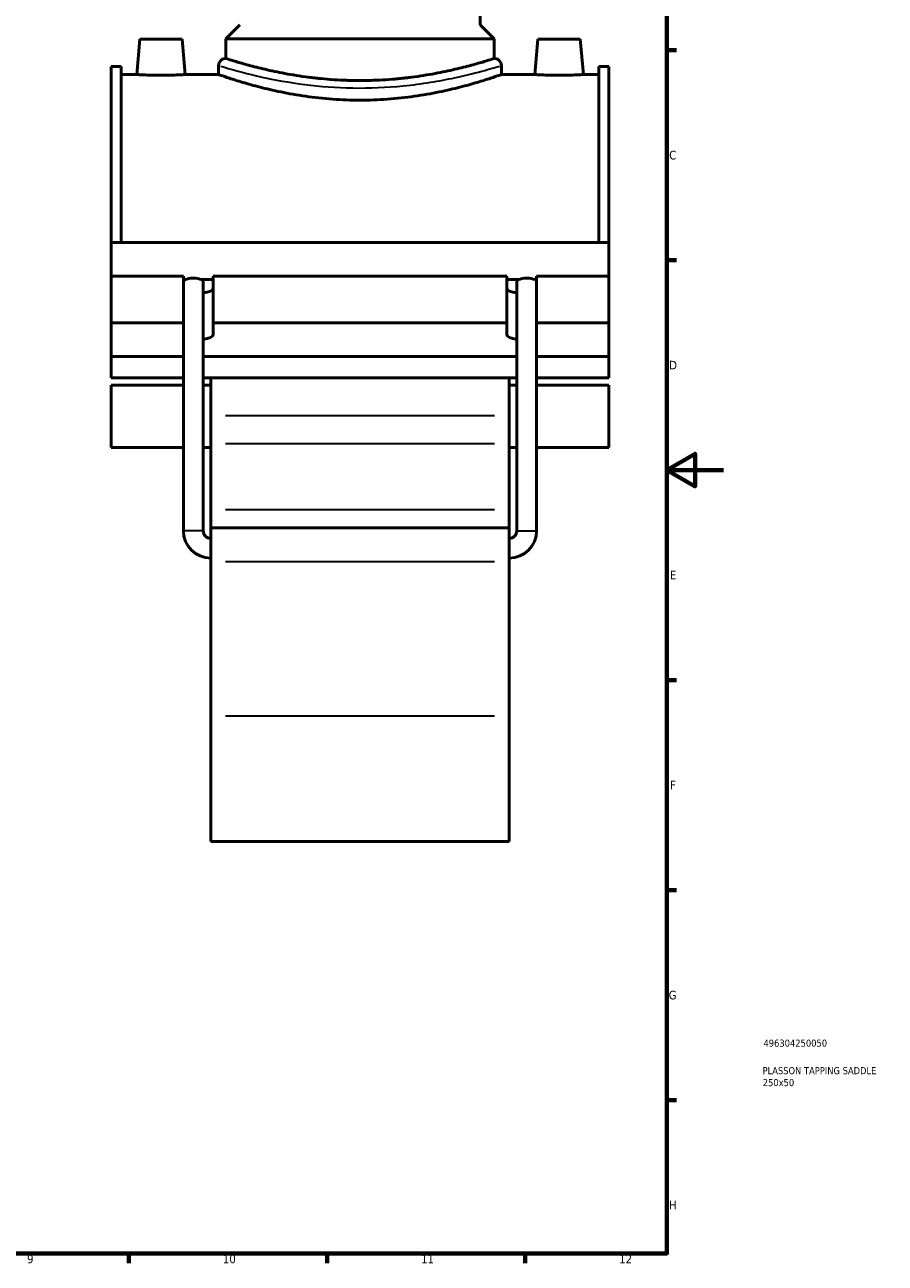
# Model space of a CAD drawing. Header units: millimetres. Extents: x 0 to 919, y -450 to 1036.
# Tile 3 of 5: x 594 to 898, y 17 to 454. Entities that reach past the tile are written whole.
import ezdxf

# ---------------------------------------------------------------- set-up
doc = ezdxf.new("R2010")
doc.units = ezdxf.units.MM
for name, color, linetype, lineweight in [('Border (ANSI)', 7, 'Continuous', 70), ('Title (ISO)', 7, 'Continuous', 50), ('Visible (ANSI)', 7, 'Continuous', 50), ('Visible Narrow (ANSI)', 7, 'Continuous', 35)]:
    doc.layers.add(name, color=color, linetype=linetype, lineweight=lineweight)
doc.styles.add('Note Text (ANSI)', font='tahoma.ttf')
doc.styles.add('Note Text (ISO)', font='tahoma.ttf')

# ---------------------------------------------------------------- blocks, each defined once
blk = doc.blocks.new('Borders Default Border')
at = {"layer": 'Border (ANSI)'}
for p, q in [((821, 445.5), (824.45, 445.5)), ((821, 371.25), (824.45, 371.25)), ((821, 222.75), (824.45, 222.75)), ((821, 148.5), (824.45, 148.5)), ((821, 74.25), (824.45, 74.25)), ((630.75, 20), (630.75, 16.55)), ((700.83, 20), (700.83, 16.55)), ((770.92, 20), (770.92, 16.55))]:
    blk.add_line(p, q, dxfattribs=at)
at = {"layer": 'Border (ANSI)', "flags": 128}
for points in [[(20, 20), (20, 574), (821, 574), (821, 20), (20, 20)], [(841, 297), (821, 297), (831, 302.77), (831, 291.23), (821, 297)]]:
    blk.add_lwpolyline(points, dxfattribs=at)
at = {"layer": 'Border (ANSI)', "color": 230, "true_color": 0xff0080, "attachment_point": 7, "style": 'Note Text (ANSI)'}
for s, insert, char_height in [('C', (821.8, 406.8), 3.05), ('D', (821.81, 332.6), 3.05), ('E', (822.05, 258.35), 3.05), ('F', (822.14, 184.1), 3.05), ('G', (821.66, 109.79), 3.05), ('H', (821.81, 35.6), 3.05), ('9', (594.7, 16.49), 3.05), ('10', (663.96, 16.49), 3.048), ('11', (734.04, 16.55), 3.048), ('12', (804.13, 16.55), 3.048)]:
    blk.add_mtext(s, dxfattribs=dict(at, insert=insert, char_height=char_height))
blk = doc.blocks.new('Title Blocks ISO')
at = {"layer": 'Title (ISO)', "color": 232, "true_color": 0xca0064, "style": 'Note Text (ISO)'}
for tag, p in [('PART_NUMBER_001', (34.16, 73.13)), ('DESCRIPTION_001', (33.84, 63.4)), ('DESCRIPTION_002', (33.91, 59.18))]:
    blk.add_attdef(tag, p, '', height=2.5, dxfattribs=at)

msp = doc.modelspace()

# ---------------------------------------------------------------- linework, layer by layer
at = {"layer": 'Visible (ANSI)'}
for p, q in [((754.964, 454.482), (754.964, 552.132)), ((669.964, 454.482), (664.964, 449.482)), ((754.964, 454.482), (759.964, 449.482)), ((634.564, 449.382), (633.47, 436.882)), ((634.564, 449.382), (649.564, 449.382)), ((649.564, 449.382), (650.657, 436.882)), ((759.964, 449.482), (664.964, 449.482)), ((664.964, 442.582), (664.964, 449.482)), ((759.964, 442.582), (759.964, 449.482)), ((775.364, 449.382), (774.27, 436.882)), ((790.364, 449.382), (775.364, 449.382)), ((790.364, 449.382), (791.457, 436.882)), ((624.464, 377.509), (624.464, 439.732)), ((627.984, 439.732), (624.464, 439.732)), ((627.984, 439.732), (627.984, 377.509)), ((662.464, 440.082), (662.464, 436.882)), ((762.464, 440.082), (762.464, 436.882)), ((796.944, 439.732), (796.944, 377.509)), ((800.464, 439.732), (796.944, 439.732)), ((800.464, 377.509), (800.464, 439.732)), ((627.984, 436.882), (633.47, 436.882)), ((650.657, 436.882), (662.464, 436.882)), ((762.464, 436.882), (774.27, 436.882)), ((791.457, 436.882), (796.944, 436.882)), ((624.464, 377.509), (800.464, 377.509)), ((624.464, 365.55), (624.464, 377.509)), ((800.464, 365.55), (800.464, 377.509)), ((624.464, 365.55), (650.014, 365.55)), ((624.464, 349.106), (624.464, 365.55)), ((650.014, 349.106), (650.014, 365.55)), ((650.014, 364.353), (650.668, 364.353)), ((656.339, 364.353), (660.514, 364.353)), ((657.004, 275.542), (657.004, 363.606)), ((660.514, 365.55), (660.514, 349.106)), ((660.514, 365.55), (764.414, 365.55)), ((764.414, 349.106), (764.414, 365.55)), ((764.414, 364.353), (768.588, 364.353)), ((767.924, 275.542), (767.924, 363.606)), ((774.259, 364.353), (774.914, 364.353)), ((774.914, 365.55), (774.914, 349.106)), ((774.914, 365.55), (800.464, 365.55)), ((800.464, 349.106), (800.464, 365.55)), ((624.464, 349.106), (650.014, 349.106)), ((624.464, 337.135), (624.464, 349.106)), ((650.014, 345.079), (650.014, 349.106)), ((660.514, 349.106), (660.514, 344.916)), ((660.514, 349.106), (764.414, 349.106)), ((764.414, 344.916), (764.414, 349.106)), ((774.914, 349.106), (774.914, 345.079)), ((774.914, 349.106), (800.464, 349.106)), ((800.464, 349.106), (800.464, 337.135)), ((650.004, 275.542), (650.004, 344.983)), ((774.924, 275.542), (774.924, 344.983)), ((650.004, 337.135), (624.464, 337.135)), ((624.464, 337.135), (624.464, 329.659)), ((767.924, 337.135), (657.004, 337.135)), ((800.464, 337.135), (774.924, 337.135)), ((800.464, 329.659), (800.464, 337.135)), ((624.464, 329.659), (650.004, 329.659)), ((657.004, 329.659), (767.924, 329.659)), ((659.664, 329.659), (659.664, 316.19)), ((765.264, 316.19), (765.264, 329.659)), ((774.924, 329.659), (800.464, 329.659)), ((624.464, 327.068), (624.464, 304.953)), ((624.464, 327.068), (650.004, 327.068)), ((657.004, 327.068), (659.664, 327.068)), ((765.264, 327.068), (767.924, 327.068)), ((774.924, 327.068), (800.464, 327.068)), ((800.464, 304.953), (800.464, 327.068)), ((659.664, 316.19), (659.664, 306.385)), ((765.264, 306.385), (765.264, 316.19)), ((624.464, 304.953), (650.004, 304.953)), ((657.004, 304.953), (659.664, 304.953)), ((659.664, 283.059), (659.664, 306.385)), ((765.264, 306.385), (765.264, 283.059)), ((765.264, 304.953), (767.924, 304.953)), ((774.924, 304.953), (800.464, 304.953)), ((659.664, 276.632), (659.664, 283.059)), ((765.264, 283.059), (765.264, 276.632)), ((659.664, 276.632), (659.664, 264.639)), ((659.664, 276.632), (765.264, 276.632)), ((765.264, 264.639), (765.264, 276.632)), ((659.664, 210.151), (659.664, 264.639)), ((765.264, 264.639), (765.264, 210.151)), ((659.664, 210.151), (659.664, 165.632)), ((765.264, 165.632), (765.264, 210.151)), ((659.664, 165.632), (765.264, 165.632))]:
    msp.add_line(p, q, dxfattribs=at)
for centre, radius, start, end in [((664.964, 440.082), 2.5, 90, 180), ((759.964, 440.082), 2.5, 0, 90), ((659.664, 275.542), 9.66, 180, 270), ((659.664, 275.542), 2.66, 180, 270), ((765.264, 275.542), 9.66, 270, 0), ((765.264, 275.542), 2.66, 270, 0)]:
    msp.add_arc(centre, radius, start, end, dxfattribs=at)
for centre, major_axis, ratio, start_param, end_param in [((653.504, 363.606), (3.5, 0), 0.3639702, 2.5150727, 3.0659817), ((653.504, 363.606), (3.5, 0), 0.3639702, 0.62652, 2.5150727), ((653.504, 363.606), (3.5, 0), 0.3639702, 0, 0.62652), ((771.424, 363.606), (3.5, 0), 0.3639702, 2.5150727, 3.1415927), ((771.424, 363.606), (3.5, 0), 0.3639702, 0.62652, 2.5150727), ((771.424, 363.606), (3.5, 0), 0.3639702, 0.0756109, 0.62652), ((655.264, 361.36), (5.25, 0), 0.3420201, 5.0502063, 6.2831853), ((769.664, 361.36), (-5.25, 0), 0.3420201, 0, 1.232979), ((653.504, 344.983), (3.5, 0), 0.3639702, 3.0659817, 3.1415927), ((655.264, 344.916), (5.25, 0), 0.3420201, 5.0502063, 6.2831853), ((769.664, 344.916), (-5.25, 0), 0.3420201, 0, 1.232979), ((771.424, 344.983), (3.5, 0), 0.3639702, 0, 0.0756109)]:
    msp.add_ellipse(centre, major_axis=major_axis, ratio=ratio, start_param=start_param, end_param=end_param, dxfattribs=at)
for points, knots in [([(759.964, 442.582), (759.964, 442.582), (759.674, 442.489), (758.462, 442.107), (757.539, 441.819), (755.108, 441.094), (753.599, 440.657), (750.118, 439.717), (748.148, 439.214), (743.954, 438.238), (741.584, 437.73), (736.418, 436.77), (733.622, 436.32), (727.778, 435.567), (724.725, 435.265), (718.57, 434.863), (715.469, 434.764), (709.458, 434.764), (706.357, 434.863), (700.203, 435.265), (697.15, 435.567), (691.305, 436.32), (688.509, 436.77), (683.343, 437.73), (680.973, 438.238), (676.78, 439.214), (674.809, 439.717), (671.329, 440.657), (669.819, 441.094), (667.389, 441.819), (666.466, 442.107), (665.253, 442.489), (664.964, 442.582), (664.964, 442.582)], [7.2123712, 7.2123712, 7.2123712, 7.2123712, 8.1137403, 8.1137403, 9.0151095, 9.0151095, 9.9164786, 9.9164786, 10.8178478, 10.8178478, 11.7195714, 11.7195714, 12.6212951, 12.6212951, 13.5230187, 13.5230187, 14.4247423, 14.4247423, 15.326466, 15.326466, 16.2281896, 16.2281896, 17.1299132, 17.1299132, 18.0316369, 18.0316369, 18.933006, 18.933006, 19.8343752, 19.8343752, 20.7357443, 20.7357443, 21.6371135, 21.6371135, 21.6371135, 21.6371135]), ([(650.657, 436.882), (650.657, 436.882), (650.442, 436.869), (649.567, 436.82), (648.907, 436.785), (647.383, 436.72), (646.416, 436.685), (644.297, 436.635), (643.145, 436.622), (640.983, 436.622), (639.83, 436.635), (637.711, 436.685), (636.745, 436.72), (635.22, 436.785), (634.56, 436.82), (633.685, 436.869), (633.47, 436.882), (633.47, 436.882)], [1.2968979, 1.2968979, 1.2968979, 1.2968979, 1.6210242, 1.6210242, 1.9451504, 1.9451504, 2.2694731, 2.2694731, 2.5937958, 2.5937958, 2.9181186, 2.9181186, 3.2424413, 3.2424413, 3.5665675, 3.5665675, 3.8906938, 3.8906938, 3.8906938, 3.8906938]), ([(762.464, 436.882), (762.464, 436.882), (762.158, 436.774), (760.879, 436.333), (759.907, 436), (757.347, 435.163), (755.757, 434.659), (752.096, 433.572), (750.023, 432.991), (745.614, 431.862), (743.122, 431.273), (737.689, 430.16), (734.748, 429.636), (728.598, 428.76), (725.383, 428.407), (718.901, 427.938), (715.633, 427.822), (709.294, 427.822), (706.026, 427.938), (699.544, 428.407), (696.33, 428.76), (690.18, 429.636), (687.238, 430.16), (681.805, 431.273), (679.314, 431.862), (674.904, 432.991), (672.832, 433.572), (669.17, 434.659), (667.581, 435.163), (665.021, 436), (664.048, 436.333), (662.77, 436.774), (662.464, 436.882), (662.464, 436.882)], [7.6042872, 7.6042872, 7.6042872, 7.6042872, 8.5545491, 8.5545491, 9.5048109, 9.5048109, 10.4550728, 10.4550728, 11.4053346, 11.4053346, 12.3561446, 12.3561446, 13.3069545, 13.3069545, 14.2577645, 14.2577645, 15.2085744, 15.2085744, 16.1593843, 16.1593843, 17.1101943, 17.1101943, 18.0610042, 18.0610042, 19.0118142, 19.0118142, 19.962076, 19.962076, 20.9123379, 20.9123379, 21.8625997, 21.8625997, 22.8128616, 22.8128616, 22.8128616, 22.8128616]), ([(791.457, 436.882), (791.457, 436.882), (791.242, 436.869), (790.367, 436.82), (789.707, 436.785), (788.183, 436.72), (787.216, 436.685), (785.097, 436.635), (783.945, 436.622), (782.864, 436.622), (781.783, 436.622), (780.63, 436.635), (778.511, 436.685), (777.545, 436.72), (776.02, 436.785), (775.36, 436.82), (774.485, 436.869), (774.27, 436.882), (774.27, 436.882)], [3.8906938, 3.8906938, 3.8906938, 3.8906938, 4.21482, 4.21482, 4.5389462, 4.5389462, 4.863269, 4.863269, 5.1875917, 5.1875917, 5.1875917, 5.5119144, 5.5119144, 5.8362371, 5.8362371, 6.1603634, 6.1603634, 6.4844896, 6.4844896, 6.4844896, 6.4844896])]:
    msp.add_open_spline(points, degree=3, knots=knots, dxfattribs=at)
at = {"layer": 'Visible Narrow (ANSI)'}
for p, q in [((759.984, 316.19), (664.944, 316.19)), ((664.944, 306.385), (759.984, 306.385)), ((664.944, 283.059), (759.984, 283.059)), ((656.961, 275.542), (650.047, 275.542)), ((767.967, 275.542), (774.881, 275.542)), ((664.944, 264.639), (759.984, 264.639)), ((664.944, 210.151), (759.984, 210.151))]:
    msp.add_line(p, q, dxfattribs=at)
for points, knots in [([(759.371, 442.387), (758.544, 442.114), (756.856, 441.563), (751.803, 440.066), (748.336, 439.101), (739.264, 437.029), (733.359, 435.941), (721.528, 434.681), (715.742, 434.404), (704.488, 434.608), (699.026, 435.058), (688.596, 436.47), (683.678, 437.453), (674.547, 439.614), (670.637, 440.783), (666.95, 441.931), (666.083, 442.212), (665.559, 442.384)], [23.5557895, 23.5557895, 23.5557895, 23.5557895, 25.1495428, 25.1495428, 26.8542456, 26.8542456, 28.9014876, 28.9014876, 30.6426042, 30.6426042, 32.3212141, 32.3212141, 34.1041521, 34.1041521, 36.2221698, 36.2221698, 37.2333396, 37.2333396, 37.2333396, 37.2333396]), ([(663.091, 439.887), (663.643, 439.718), (664.555, 439.442), (668.436, 438.313), (672.552, 437.164), (682.163, 435.039), (687.34, 434.073), (698.319, 432.685), (704.068, 432.242), (715.915, 432.042), (722.005, 432.314), (734.459, 433.553), (740.675, 434.622), (750.224, 436.66), (753.874, 437.608), (759.192, 439.08), (760.969, 439.622), (761.84, 439.89)], [-37.2333396, -37.2333396, -37.2333396, -37.2333396, -36.2221698, -36.2221698, -34.1041521, -34.1041521, -32.3212141, -32.3212141, -30.6426042, -30.6426042, -28.9014876, -28.9014876, -26.8542456, -26.8542456, -25.1495428, -25.1495428, -23.5557895, -23.5557895, -23.5557895, -23.5557895])]:
    msp.add_open_spline(points, degree=3, knots=knots, dxfattribs=at)

# ---------------------------------------------------------------- block references
msp.add_blockref('Borders Default Border', (0, 0))
msp.add_blockref('Title Blocks ISO', (821, 20)).add_auto_attribs({'PART_NUMBER_001': '496304250050', 'DESCRIPTION_001': 'PLASSON TAPPING SADDLE', 'DESCRIPTION_002': '250x50'})

doc.saveas('drawing.dxf')
